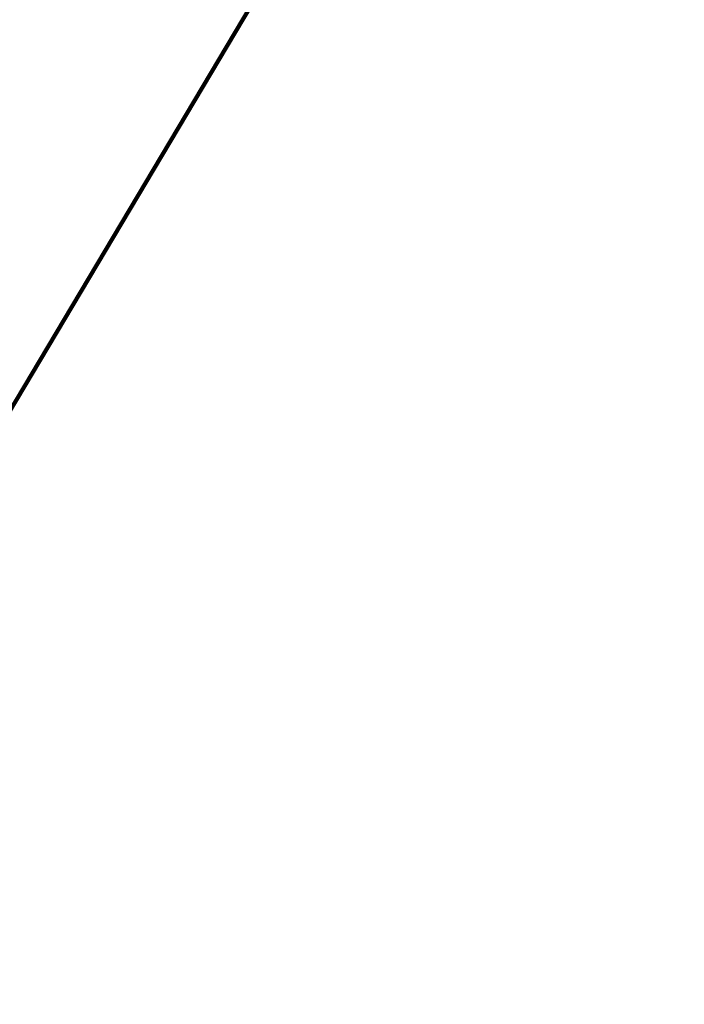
# Model space of a CAD drawing. Header units: metres. Extents: x 97286.9 to 97352.8, y 1513355.9 to 1513441.5.
# Tile 112 of 212: x 97316.803 to 97317.161, y 1513401.019 to 1513401.549. Entities that reach past the tile are written whole.
import ezdxf

# ---------------------------------------------------------------- set-up
doc = ezdxf.new("R2010")
doc.units = ezdxf.units.M
doc.header["$LTSCALE"] = 0.5
doc.header["$MEASUREMENT"] = 0
doc.layers.add('Veg_sideområde', color=7, linetype='Continuous', lineweight=100, true_color=0x008000)

msp = doc.modelspace()

# ---------------------------------------------------------------- linework, layer by layer
at = {"layer": 'Veg_sideområde'}
for points in [[(97313.86278, 1513396.48865, 2.09953), (97313.90015, 1513396.46642, 1.66471), (97314.15571, 1513396.89618, 1.66186), (97316.71127, 1513401.19375, 1.63332), (97318.76602, 1513404.64807, 1.6105), (97319.37108, 1513405.60335, 1.60479), (97319.99381, 1513406.49942, 1.59928), (97320.0171, 1513406.53143, 1.59909), (97320.34296, 1513406.97329, 1.59766), (97320.75605, 1513407.5322, 1.59762), (97321.21728, 1513408.15625, 1.60059), (97321.81165, 1513408.96045, 1.6133), (97322.40602, 1513409.76464, 1.63601), (97322.40958, 1513409.76946, 1.63618), (97323.21133, 1513410.86743, 1.68137), (97323.28275, 1513410.9948, 1.69089), (97323.42802, 1513411.36463, 1.70999), (97323.49692, 1513411.75595, 1.71909)], [(97323.49692, 1513411.75595, 1.71909), (97323.42802, 1513411.36463, 1.70999), (97323.28275, 1513410.9948, 1.69089), (97323.21133, 1513410.86743, 1.68137), (97322.40958, 1513409.76946, 1.63618), (97322.40602, 1513409.76464, 1.63601), (97321.81165, 1513408.96045, 1.6133), (97321.21728, 1513408.15625, 1.60059), (97320.75605, 1513407.5322, 1.59762), (97320.34296, 1513406.97329, 1.59766), (97320.0171, 1513406.53143, 1.59909), (97319.99381, 1513406.49942, 1.59928), (97319.37108, 1513405.60335, 1.60479), (97318.76602, 1513404.64807, 1.6105), (97316.71127, 1513401.19375, 1.63332), (97314.15571, 1513396.89618, 1.66186), (97313.90015, 1513396.46642, 1.66471)]]:
    msp.add_polyline3d(points, dxfattribs=at)

doc.saveas('drawing.dxf')
